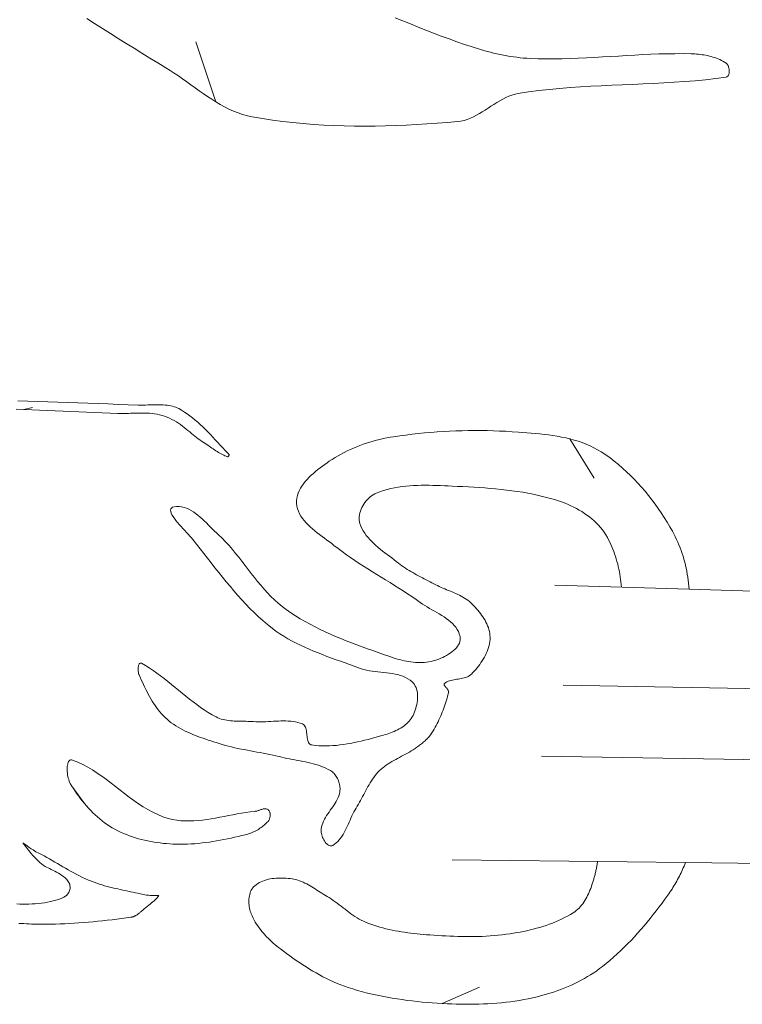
# Model space of a CAD drawing. Header units: inches. Extents: x -12 to 23, y -13.2 to 21.7.
# Tile 12 of 75: x -5.9 to -3.3, y 2.7 to 6.3. Entities that reach past the tile are written whole.
import ezdxf

# ---------------------------------------------------------------- set-up
doc = ezdxf.new("R2010")
doc.units = ezdxf.units.IN
doc.header["$MEASUREMENT"] = 0
doc.layers.get('0').update_dxf_attribs({"lineweight": 0})

msp = doc.modelspace()

# ---------------------------------------------------------------- linework, layer by layer
at = {"color": 30, "linetype": 'Continuous', "lineweight": 0, "true_color": 0xff7e00}
for p, q in [((-5.1759, 5.9958), (-5.2488, 6.2131)), ((-5.8715, 4.8816), (-5.8401, 4.8888)), ((-3.894, 4.7757), (-3.8059, 4.6341)), ((-5.6978, 3.5191), (-5.6521, 3.4554)), ((-4.3564, 2.7317), (-4.2209, 2.7912))]:
    msp.add_line(p, q, dxfattribs=at)
at = {"color": 7, "linetype": 'Continuous', "lineweight": 0}
for p, q in [((-3.9485, 4.2462), (-3.4624, 4.2313)), ((-3.4624, 4.2313), (-1.2449, 4.1633)), ((-3.9179, 3.8838), (1.9308, 3.7761)), ((-3.9969, 3.6272), (1.3112, 3.5359)), ((-3.4757, 3.2417), (-4.3199, 3.252)), ((-1.2959, 3.2152), (-3.4757, 3.2417))]:
    msp.add_line(p, q, dxfattribs=at)
at = {"color": 7, "linetype": 'Continuous', "lineweight": 0, "flags": 128}
for points in [[(-4.527, 6.3005), (-4.4993, 6.2891), (-4.4715, 6.2778), (-4.4437, 6.2666), (-4.4158, 6.2556), (-4.3879, 6.2447), (-4.3599, 6.2341), (-4.3317, 6.2237), (-4.3035, 6.2135), (-4.2752, 6.2037), (-4.2637, 6.1999), (-4.2522, 6.1961), (-4.2406, 6.1924), (-4.229, 6.1888), (-4.2173, 6.1853), (-4.2056, 6.1819), (-4.1939, 6.1787), (-4.1821, 6.1756), (-4.1703, 6.1726), (-4.1585, 6.1699), (-4.1466, 6.1672), (-4.1347, 6.1648), (-4.1227, 6.1626), (-4.1108, 6.1605), (-4.0988, 6.1587), (-4.0868, 6.1571), (-4.0747, 6.1557), (-4.0627, 6.1545), (-4.0506, 6.1536), (-4.0385, 6.153), (-4.0094, 6.1521), (-3.9802, 6.1516), (-3.9511, 6.1517), (-3.9219, 6.1521), (-3.8928, 6.1529), (-3.8636, 6.154), (-3.8344, 6.1553), (-3.8053, 6.1568), (-3.7761, 6.1585), (-3.7469, 6.1602), (-3.7178, 6.1619), (-3.6886, 6.1636), (-3.6594, 6.1653), (-3.6303, 6.1668), (-3.6011, 6.1681), (-3.5719, 6.1692), (-3.5428, 6.1699), (-3.5136, 6.1703), (-3.4844, 6.1704), (-3.4553, 6.1699), (-3.4487, 6.1697), (-3.4421, 6.1694), (-3.4354, 6.1689), (-3.4288, 6.1683), (-3.4221, 6.1676), (-3.4155, 6.1667), (-3.4088, 6.1657), (-3.4022, 6.1645), (-3.3957, 6.1632), (-3.3891, 6.1617), (-3.3826, 6.16), (-3.3762, 6.1582), (-3.3699, 6.1561), (-3.3636, 6.1539), (-3.3575, 6.1515), (-3.3514, 6.1488), (-3.3455, 6.146), (-3.3397, 6.1429), (-3.334, 6.1396), (-3.3285, 6.1361), (-3.3264, 6.1345), (-3.3246, 6.1325), (-3.3229, 6.1301), (-3.3215, 6.1275), (-3.3202, 6.1246), (-3.3191, 6.1215), (-3.3182, 6.1182), (-3.3176, 6.1149), (-3.3171, 6.1115), (-3.3169, 6.1081), (-3.3169, 6.1048), (-3.3172, 6.1016), (-3.3177, 6.0985), (-3.3184, 6.0956), (-3.3194, 6.093), (-3.3207, 6.0907), (-3.3222, 6.0887), (-3.324, 6.0871), (-3.3261, 6.086), (-3.3285, 6.0854), (-3.3285, 6.0854), (-3.3285, 6.0854), (-3.3285, 6.0854), (-3.3285, 6.0854), (-3.3659, 6.0803), (-3.4033, 6.076), (-3.4409, 6.0723), (-3.4785, 6.0692), (-3.5161, 6.0666), (-3.5538, 6.0643), (-3.5916, 6.0624), (-3.6293, 6.0606), (-3.6671, 6.0591), (-3.7049, 6.0575), (-3.7427, 6.056), (-3.7804, 6.0543), (-3.8182, 6.0524), (-3.8559, 6.0502), (-3.8935, 6.0476), (-3.9311, 6.0446), (-3.9687, 6.041), (-4.0061, 6.0368), (-4.0435, 6.0319), (-4.0808, 6.0262), (-4.0926, 6.0237), (-4.1041, 6.0204), (-4.1154, 6.0162), (-4.1265, 6.0113), (-4.1374, 6.0058), (-4.1482, 5.9998), (-4.1588, 5.9935), (-4.1694, 5.9868), (-4.1799, 5.9801), (-4.1904, 5.9732), (-4.2009, 5.9664), (-4.2114, 5.9597), (-4.222, 5.9533), (-4.2327, 5.9473), (-4.2435, 5.9417), (-4.2545, 5.9368), (-4.2657, 5.9325), (-4.277, 5.929), (-4.2887, 5.9264), (-4.3006, 5.9248), (-4.3377, 5.9216), (-4.3749, 5.9188), (-4.4121, 5.9162), (-4.4494, 5.9139), (-4.4867, 5.912), (-4.5241, 5.9104), (-4.5615, 5.9092), (-4.5989, 5.9084), (-4.6363, 5.9081), (-4.6737, 5.9083), (-4.711, 5.9089), (-4.7484, 5.9101), (-4.7857, 5.9118), (-4.8229, 5.9141), (-4.86, 5.917), (-4.8971, 5.9206), (-4.9341, 5.9248), (-4.971, 5.9297), (-5.0078, 5.9353), (-5.0444, 5.9417), (-5.0619, 5.9455), (-5.0791, 5.9502), (-5.0959, 5.956), (-5.1124, 5.9625), (-5.1286, 5.9699), (-5.1446, 5.9779), (-5.1603, 5.9866), (-5.1759, 5.9958), (-5.1912, 6.0054), (-5.2065, 6.0154), (-5.2216, 6.0258), (-5.2367, 6.0363), (-5.2516, 6.047), (-5.2666, 6.0577), (-5.2815, 6.0685), (-5.2965, 6.0791), (-5.3115, 6.0896), (-5.3266, 6.0998), (-5.3419, 6.1097), (-5.3572, 6.1192), (-5.3861, 6.1366), (-5.415, 6.1542), (-5.4437, 6.172), (-5.4724, 6.1898), (-5.501, 6.2077), (-5.5296, 6.2257), (-5.5582, 6.2438), (-5.5868, 6.2618), (-5.6153, 6.2799), (-5.6438, 6.298)], [(-3.4624, 4.2313), (-3.4632, 4.2423), (-3.4642, 4.2533), (-3.4655, 4.2642), (-3.467, 4.2752), (-3.4688, 4.2861), (-3.4708, 4.297), (-3.473, 4.3078), (-3.4755, 4.3186), (-3.4782, 4.3294), (-3.4811, 4.34), (-3.4843, 4.3506), (-3.4877, 4.3611), (-3.4913, 4.3715), (-3.4951, 4.3818), (-3.4992, 4.392), (-3.5035, 4.4021), (-3.508, 4.4121), (-3.5127, 4.4219), (-3.5176, 4.4316), (-3.5228, 4.4411), (-3.5323, 4.4579), (-3.5422, 4.4746), (-3.5525, 4.4912), (-3.5632, 4.5075), (-3.5742, 4.5237), (-3.5856, 4.5396), (-3.5973, 4.5554), (-3.6093, 4.5708), (-3.6218, 4.586), (-3.6345, 4.6009), (-3.6476, 4.6154), (-3.6611, 4.6297), (-3.6749, 4.6435), (-3.689, 4.657), (-3.7034, 4.67), (-3.7182, 4.6827), (-3.7333, 4.6949), (-3.7488, 4.7066), (-3.7645, 4.7178), (-3.7806, 4.7285), (-3.7937, 4.7365), (-3.8072, 4.7439), (-3.821, 4.7506), (-3.8351, 4.7567), (-3.8495, 4.7622), (-3.8641, 4.7672), (-3.879, 4.7717), (-3.894, 4.7757), (-3.9092, 4.7793), (-3.9246, 4.7825), (-3.9401, 4.7854), (-3.9556, 4.7879), (-3.9713, 4.7901), (-3.9869, 4.7921), (-4.0027, 4.7938), (-4.0184, 4.7954), (-4.034, 4.7968), (-4.0497, 4.7981), (-4.0652, 4.7992), (-4.0807, 4.8004), (-4.1032, 4.8019), (-4.1259, 4.8032), (-4.1485, 4.8042), (-4.1712, 4.805), (-4.1938, 4.8056), (-4.2165, 4.8059), (-4.2392, 4.806), (-4.2619, 4.8058), (-4.2846, 4.8054), (-4.3073, 4.8047), (-4.33, 4.8037), (-4.3526, 4.8025), (-4.3753, 4.8011), (-4.3979, 4.7993), (-4.4205, 4.7974), (-4.4431, 4.7951), (-4.4656, 4.7926), (-4.4881, 4.7898), (-4.5105, 4.7868), (-4.5329, 4.7835), (-4.5452, 4.7815), (-4.5575, 4.7792), (-4.5697, 4.7767), (-4.582, 4.7739), (-4.5942, 4.7709), (-4.6063, 4.7676), (-4.6184, 4.7641), (-4.6304, 4.7603), (-4.6424, 4.7563), (-4.6542, 4.752), (-4.666, 4.7474), (-4.6776, 4.7426), (-4.6891, 4.7375), (-4.7005, 4.7322), (-4.7117, 4.7266), (-4.7228, 4.7208), (-4.7337, 4.7146), (-4.7444, 4.7083), (-4.755, 4.7016), (-4.7654, 4.6947), (-4.7734, 4.6891), (-4.7816, 4.6833), (-4.79, 4.6773), (-4.7983, 4.6711), (-4.8067, 4.6646), (-4.8149, 4.6579), (-4.823, 4.651), (-4.8309, 4.6439), (-4.8385, 4.6366), (-4.8457, 4.6291), (-4.8525, 4.6213), (-4.8588, 4.6134), (-4.8646, 4.6052), (-4.8697, 4.5968), (-4.8742, 4.5883), (-4.8778, 4.5795), (-4.8807, 4.5706), (-4.8827, 4.5614), (-4.8837, 4.5521), (-4.8837, 4.5426), (-4.8826, 4.5326), (-4.8804, 4.523), (-4.8773, 4.5137), (-4.8733, 4.5048), (-4.8684, 4.4962), (-4.8628, 4.4878), (-4.8566, 4.4798), (-4.8497, 4.472), (-4.8423, 4.4644), (-4.8345, 4.457), (-4.8263, 4.4498), (-4.8178, 4.4428), (-4.8091, 4.4359), (-4.8003, 4.4292), (-4.7914, 4.4226), (-4.7825, 4.416), (-4.7737, 4.4096), (-4.765, 4.4032), (-4.7566, 4.3968), (-4.7485, 4.3904), (-4.7337, 4.3788), (-4.7187, 4.3676), (-4.7036, 4.3566), (-4.6882, 4.3459), (-4.6727, 4.3353), (-4.657, 4.325), (-4.6413, 4.3148), (-4.6254, 4.3048), (-4.6095, 4.2949), (-4.5935, 4.285), (-4.5775, 4.2751), (-4.5615, 4.2653), (-4.5455, 4.2554), (-4.5295, 4.2455), (-4.5136, 4.2356), (-4.4978, 4.2254), (-4.482, 4.2152), (-4.4664, 4.2048), (-4.451, 4.1942), (-4.4357, 4.1833), (-4.4278, 4.1779), (-4.4196, 4.1726), (-4.4111, 4.1674), (-4.4024, 4.1623), (-4.3936, 4.1573), (-4.3847, 4.1522), (-4.3758, 4.1471), (-4.367, 4.1419), (-4.3583, 4.1367), (-4.3498, 4.1313), (-4.3416, 4.1257), (-4.3337, 4.1198), (-4.3263, 4.1137), (-4.3193, 4.1074), (-4.313, 4.1006), (-4.3072, 4.0936), (-4.3022, 4.0861), (-4.2979, 4.0781), (-4.2945, 4.0697), (-4.292, 4.0607), (-4.2911, 4.0544), (-4.2913, 4.0482), (-4.2924, 4.0421), (-4.2944, 4.0362), (-4.2973, 4.0304), (-4.3008, 4.0249), (-4.3051, 4.0195), (-4.31, 4.0144), (-4.3154, 4.0094), (-4.3212, 4.0047), (-4.3274, 4.0002), (-4.334, 3.996), (-4.3408, 3.992), (-4.3478, 3.9882), (-4.3548, 3.9848), (-4.362, 3.9816), (-4.369, 3.9787), (-4.3759, 3.9762), (-4.3827, 3.9739), (-4.3892, 3.972), (-4.397, 3.97), (-4.4049, 3.9685), (-4.4129, 3.9673), (-4.4209, 3.9665), (-4.429, 3.966), (-4.4372, 3.9659), (-4.4453, 3.9661), (-4.4535, 3.9666), (-4.4617, 3.9673), (-4.4699, 3.9684), (-4.4781, 3.9696), (-4.4862, 3.9711), (-4.4944, 3.9728), (-4.5025, 3.9747), (-4.5106, 3.9767), (-4.5186, 3.9789), (-4.5265, 3.9813), (-4.5344, 3.9837), (-4.5421, 3.9863), (-4.5498, 3.9889), (-4.5691, 3.9956), (-4.5885, 4.0024), (-4.6078, 4.0092), (-4.6272, 4.0161), (-4.6466, 4.0231), (-4.6659, 4.0303), (-4.6851, 4.0376), (-4.7043, 4.045), (-4.7234, 4.0527), (-4.7424, 4.0606), (-4.7612, 4.0688), (-4.7799, 4.0772), (-4.7985, 4.086), (-4.8168, 4.0951), (-4.8349, 4.1045), (-4.8528, 4.1143), (-4.8705, 4.1246), (-4.8878, 4.1352), (-4.9049, 4.1463), (-4.9217, 4.1579), (-4.9363, 4.1689), (-4.9503, 4.1805), (-4.9637, 4.1926), (-4.9767, 4.2053), (-4.9892, 4.2184), (-5.0014, 4.232), (-5.0133, 4.2458), (-5.025, 4.26), (-5.0365, 4.2743), (-5.0478, 4.2888), (-5.0591, 4.3034), (-5.0704, 4.318), (-5.0817, 4.3326), (-5.0931, 4.3471), (-5.1047, 4.3614), (-5.1165, 4.3755), (-5.1285, 4.3893), (-5.1409, 4.4028), (-5.1537, 4.4159), (-5.1669, 4.4284), (-5.1739, 4.4351), (-5.181, 4.442), (-5.1882, 4.4492), (-5.1955, 4.4565), (-5.2029, 4.4639), (-5.2104, 4.4714), (-5.218, 4.4787), (-5.2256, 4.4859), (-5.2334, 4.4928), (-5.2413, 4.4995), (-5.2493, 4.5057), (-5.2575, 4.5114), (-5.2657, 4.5165), (-5.2741, 4.5211), (-5.2827, 4.5248), (-5.2913, 4.5278), (-5.3001, 4.5299), (-5.3091, 4.5309), (-5.3182, 4.531), (-5.3275, 4.5299), (-5.3332, 4.5282), (-5.3372, 4.5255), (-5.3395, 4.5221), (-5.3404, 4.5178), (-5.3398, 4.5129), (-5.338, 4.5074), (-5.3351, 4.5014), (-5.3312, 4.4949), (-5.3265, 4.488), (-5.3211, 4.4809), (-5.3152, 4.4736), (-5.3089, 4.4661), (-5.3023, 4.4586), (-5.2955, 4.4512), (-5.2888, 4.4438), (-5.2821, 4.4366), (-5.2758, 4.4298), (-5.2699, 4.4232), (-5.2645, 4.4171), (-5.2599, 4.4115), (-5.2464, 4.3947), (-5.2329, 4.3778), (-5.2196, 4.3607), (-5.2062, 4.3437), (-5.1928, 4.3266), (-5.1794, 4.3095), (-5.166, 4.2925), (-5.1524, 4.2755), (-5.1387, 4.2587), (-5.1249, 4.242), (-5.1109, 4.2255), (-5.0967, 4.2092), (-5.0823, 4.1932), (-5.0676, 4.1774), (-5.0526, 4.1619), (-5.0373, 4.1468), (-5.0217, 4.132), (-5.0057, 4.1177), (-4.9893, 4.1038), (-4.9725, 4.0903), (-4.9587, 4.0801), (-4.9446, 4.0703), (-4.9301, 4.0611), (-4.9154, 4.0523), (-4.9004, 4.044), (-4.8851, 4.0361), (-4.8697, 4.0285), (-4.854, 4.0212), (-4.8382, 4.0142), (-4.8222, 4.0075), (-4.8061, 4.001), (-4.7899, 3.9947), (-4.7737, 3.9885), (-4.7574, 3.9825), (-4.741, 3.9765), (-4.7247, 3.9706), (-4.7083, 3.9647), (-4.692, 3.9587), (-4.6758, 3.9527), (-4.6597, 3.9466), (-4.6502, 3.9433), (-4.6404, 3.9406), (-4.6304, 3.9383), (-4.6202, 3.9365), (-4.6099, 3.9349), (-4.5995, 3.9336), (-4.589, 3.9325), (-4.5785, 3.9314), (-4.568, 3.9304), (-4.5576, 3.9292), (-4.5473, 3.9279), (-4.5371, 3.9264), (-4.5271, 3.9245), (-4.5173, 3.9222), (-4.5077, 3.9195), (-4.4985, 3.9162), (-4.4896, 3.9123), (-4.481, 3.9077), (-4.4729, 3.9022), (-4.4653, 3.8959), (-4.4609, 3.8914), (-4.4571, 3.8864), (-4.4539, 3.881), (-4.4513, 3.8753), (-4.4492, 3.8692), (-4.4476, 3.8629), (-4.4465, 3.8563), (-4.4458, 3.8496), (-4.4456, 3.8426), (-4.4458, 3.8356), (-4.4464, 3.8285), (-4.4473, 3.8214), (-4.4486, 3.8143), (-4.4502, 3.8073), (-4.4521, 3.8004), (-4.4543, 3.7937), (-4.4567, 3.7871), (-4.4594, 3.7808), (-4.4622, 3.7748), (-4.4653, 3.7691), (-4.4686, 3.7636), (-4.4724, 3.7584), (-4.4765, 3.7535), (-4.4809, 3.7488), (-4.4855, 3.7444), (-4.4905, 3.7402), (-4.4957, 3.7362), (-4.5012, 3.7325), (-4.5068, 3.7289), (-4.5126, 3.7256), (-4.5186, 3.7225), (-4.5247, 3.7195), (-4.5309, 3.7167), (-4.5372, 3.7141), (-4.5435, 3.7117), (-4.5499, 3.7094), (-4.5562, 3.7072), (-4.5626, 3.7052), (-4.5689, 3.7033), (-4.5752, 3.7015), (-4.5875, 3.698), (-4.5999, 3.6946), (-4.6124, 3.6913), (-4.625, 3.688), (-4.6376, 3.6848), (-4.6502, 3.6817), (-4.6629, 3.6788), (-4.6756, 3.6761), (-4.6884, 3.6736), (-4.7011, 3.6713), (-4.7139, 3.6693), (-4.7267, 3.6676), (-4.7395, 3.6662), (-4.7523, 3.6652), (-4.7651, 3.6645), (-4.7779, 3.6642), (-4.7906, 3.6644), (-4.8034, 3.665), (-4.8161, 3.6661), (-4.8288, 3.6677), (-4.8325, 3.6687), (-4.8357, 3.6705), (-4.8383, 3.673), (-4.8403, 3.6761), (-4.842, 3.6798), (-4.8433, 3.6839), (-4.8443, 3.6884), (-4.8451, 3.6932), (-4.8457, 3.6982), (-4.8463, 3.7034), (-4.8468, 3.7085), (-4.8474, 3.7137), (-4.8482, 3.7187), (-4.8491, 3.7235), (-4.8503, 3.7281), (-4.8518, 3.7323), (-4.8537, 3.736), (-4.8561, 3.7392), (-4.859, 3.7418), (-4.8626, 3.7437), (-4.8709, 3.7468), (-4.8793, 3.7492), (-4.8878, 3.7511), (-4.8965, 3.7526), (-4.9052, 3.7537), (-4.914, 3.7544), (-4.9229, 3.7547), (-4.9318, 3.7549), (-4.9408, 3.7547), (-4.9498, 3.7544), (-4.9589, 3.754), (-4.9679, 3.7535), (-4.977, 3.753), (-4.9861, 3.7524), (-4.9952, 3.752), (-5.0042, 3.7516), (-5.0133, 3.7514), (-5.0222, 3.7514), (-5.0312, 3.7516), (-5.0401, 3.7522), (-5.0469, 3.7527), (-5.0538, 3.753), (-5.0607, 3.7532), (-5.0677, 3.7534), (-5.0747, 3.7534), (-5.0816, 3.7535), (-5.0887, 3.7536), (-5.0956, 3.7537), (-5.1026, 3.7539), (-5.1096, 3.7542), (-5.1165, 3.7546), (-5.1234, 3.7551), (-5.1302, 3.7559), (-5.1369, 3.7569), (-5.1436, 3.7581), (-5.1501, 3.7596), (-5.1566, 3.7615), (-5.163, 3.7636), (-5.1692, 3.7662), (-5.1753, 3.7691), (-5.1899, 3.7771), (-5.2042, 3.7856), (-5.2182, 3.7945), (-5.2319, 3.8039), (-5.2454, 3.8136), (-5.2588, 3.8237), (-5.2719, 3.8339), (-5.285, 3.8444), (-5.298, 3.855), (-5.311, 3.8656), (-5.3239, 3.8763), (-5.3369, 3.8869), (-5.3499, 3.8974), (-5.363, 3.9078), (-5.3763, 3.9179), (-5.3897, 3.9278), (-5.4034, 3.9374), (-5.4172, 3.9465), (-5.4314, 3.9553), (-5.4458, 3.9635), (-5.4476, 3.9642), (-5.4493, 3.9644), (-5.4508, 3.9639), (-5.4521, 3.963), (-5.4533, 3.9617), (-5.4543, 3.9599), (-5.4552, 3.9578), (-5.456, 3.9554), (-5.4566, 3.9527), (-5.457, 3.9499), (-5.4573, 3.9469), (-5.4575, 3.9438), (-5.4576, 3.9406), (-5.4575, 3.9375), (-5.4573, 3.9343), (-5.4569, 3.9313), (-5.4564, 3.9285), (-5.4558, 3.9258), (-5.4551, 3.9234), (-5.4543, 3.9213), (-5.4503, 3.9126), (-5.4463, 3.9039), (-5.4423, 3.8952), (-5.4382, 3.8865), (-5.434, 3.8778), (-5.4297, 3.8691), (-5.4254, 3.8605), (-5.4209, 3.8519), (-5.4163, 3.8434), (-5.4115, 3.835), (-5.4066, 3.8268), (-5.4015, 3.8187), (-5.3962, 3.8107), (-5.3907, 3.8029), (-5.385, 3.7953), (-5.3791, 3.7879), (-5.373, 3.7807), (-5.3665, 3.7738), (-5.3598, 3.7671), (-5.3528, 3.7607), (-5.3453, 3.7543), (-5.3376, 3.7483), (-5.3296, 3.7426), (-5.3214, 3.7372), (-5.3131, 3.7321), (-5.3045, 3.7272), (-5.2958, 3.7226), (-5.287, 3.7182), (-5.278, 3.714), (-5.2689, 3.7099), (-5.2598, 3.7061), (-5.2505, 3.7024), (-5.2412, 3.6988), (-5.2318, 3.6953), (-5.2224, 3.692), (-5.2129, 3.6887), (-5.2035, 3.6855), (-5.1941, 3.6824), (-5.1847, 3.6792), (-5.1753, 3.6761), (-5.1642, 3.6726), (-5.153, 3.6692), (-5.1418, 3.6661), (-5.1305, 3.6632), (-5.1191, 3.6604), (-5.1077, 3.6578), (-5.0963, 3.6553), (-5.0849, 3.653), (-5.0734, 3.6507), (-5.0619, 3.6485), (-5.0504, 3.6463), (-5.0388, 3.6442), (-5.0273, 3.642), (-5.0158, 3.6399), (-5.0043, 3.6377), (-4.9928, 3.6354), (-4.9813, 3.6331), (-4.9699, 3.6307), (-4.9585, 3.6281), (-4.9471, 3.6254), (-4.9377, 3.6232), (-4.9282, 3.6211), (-4.9187, 3.6192), (-4.9091, 3.6173), (-4.8995, 3.6155), (-4.8899, 3.6138), (-4.8803, 3.612), (-4.8707, 3.6102), (-4.8611, 3.6083), (-4.8516, 3.6064), (-4.8421, 3.6043), (-4.8327, 3.602), (-4.8233, 3.5996), (-4.814, 3.5969), (-4.8049, 3.594), (-4.7959, 3.5908), (-4.7869, 3.5873), (-4.7782, 3.5835), (-4.7696, 3.5793), (-4.7611, 3.5747), (-4.7576, 3.5725), (-4.7542, 3.5699), (-4.751, 3.5671), (-4.748, 3.5641), (-4.7451, 3.5608), (-4.7424, 3.5573), (-4.7399, 3.5536), (-4.7376, 3.5498), (-4.7355, 3.5458), (-4.7336, 3.5417), (-4.7319, 3.5375), (-4.7304, 3.5332), (-4.7292, 3.5289), (-4.7281, 3.5245), (-4.7274, 3.5201), (-4.7268, 3.5157), (-4.7266, 3.5113), (-4.7265, 3.507), (-4.7268, 3.5028), (-4.7273, 3.4986), (-4.7288, 3.4912), (-4.731, 3.4841), (-4.7336, 3.4771), (-4.7368, 3.4702), (-4.7403, 3.4635), (-4.7442, 3.4569), (-4.7483, 3.4504), (-4.7527, 3.4439), (-4.7571, 3.4375), (-4.7617, 3.4311), (-4.7662, 3.4247), (-4.7706, 3.4182), (-4.7749, 3.4118), (-4.779, 3.4052), (-4.7827, 3.3986), (-4.7862, 3.3918), (-4.7892, 3.385), (-4.7917, 3.378), (-4.7936, 3.3708), (-4.7949, 3.3634), (-4.7952, 3.3596), (-4.7951, 3.3555), (-4.7946, 3.3512), (-4.7937, 3.3468), (-4.7926, 3.3422), (-4.7911, 3.3376), (-4.7894, 3.333), (-4.7874, 3.3286), (-4.7852, 3.3242), (-4.7828, 3.3201), (-4.7802, 3.3162), (-4.7774, 3.3127), (-4.7746, 3.3096), (-4.7716, 3.3069), (-4.7685, 3.3048), (-4.7654, 3.3032), (-4.7622, 3.3024), (-4.759, 3.3022), (-4.7558, 3.3028), (-4.7527, 3.3042), (-4.7461, 3.3086), (-4.74, 3.3134), (-4.7343, 3.3187), (-4.7291, 3.3244), (-4.7242, 3.3305), (-4.7196, 3.3369), (-4.7154, 3.3437), (-4.7113, 3.3506), (-4.7075, 3.3578), (-4.7039, 3.3652), (-4.7004, 3.3727), (-4.6969, 3.3802), (-4.6936, 3.3879), (-4.6902, 3.3955), (-4.6868, 3.4031), (-4.6834, 3.4107), (-4.6798, 3.4181), (-4.6761, 3.4254), (-4.6722, 3.4326), (-4.6681, 3.4394), (-4.664, 3.4463), (-4.6599, 3.4532), (-4.656, 3.4602), (-4.6521, 3.4672), (-4.6483, 3.4743), (-4.6446, 3.4814), (-4.6408, 3.4886), (-4.637, 3.4957), (-4.6333, 3.5028), (-4.6294, 3.5099), (-4.6255, 3.5169), (-4.6215, 3.5238), (-4.6174, 3.5307), (-4.6131, 3.5374), (-4.6087, 3.544), (-4.6041, 3.5505), (-4.5994, 3.5568), (-4.5944, 3.563), (-4.5891, 3.5689), (-4.5836, 3.5747), (-4.5779, 3.5802), (-4.5718, 3.5853), (-4.5656, 3.5902), (-4.5592, 3.5949), (-4.5526, 3.5993), (-4.5459, 3.6036), (-4.539, 3.6076), (-4.5321, 3.6116), (-4.525, 3.6154), (-4.5179, 3.6192), (-4.5108, 3.6229), (-4.5036, 3.6266), (-4.4965, 3.6304), (-4.4893, 3.6341), (-4.4822, 3.638), (-4.4752, 3.6419), (-4.4683, 3.646), (-4.4615, 3.6502), (-4.4549, 3.6546), (-4.4484, 3.6592), (-4.445, 3.6617), (-4.4416, 3.6643), (-4.4383, 3.6668), (-4.4349, 3.6694), (-4.4316, 3.6721), (-4.4283, 3.6747), (-4.4251, 3.6775), (-4.4219, 3.6803), (-4.4187, 3.6831), (-4.4156, 3.686), (-4.4126, 3.6889), (-4.4096, 3.6919), (-4.4067, 3.695), (-4.4039, 3.6981), (-4.4012, 3.7013), (-4.3985, 3.7045), (-4.396, 3.7079), (-4.3936, 3.7113), (-4.3914, 3.7148), (-4.3892, 3.7184), (-4.3855, 3.725), (-4.3818, 3.7316), (-4.3783, 3.7383), (-4.3748, 3.7451), (-4.3715, 3.7519), (-4.3682, 3.7587), (-4.365, 3.7656), (-4.362, 3.7726), (-4.359, 3.7796), (-4.3561, 3.7866), (-4.3534, 3.7937), (-4.3507, 3.8008), (-4.3482, 3.808), (-4.3457, 3.8152), (-4.3434, 3.8224), (-4.3411, 3.8297), (-4.339, 3.8369), (-4.3369, 3.8442), (-4.335, 3.8516), (-4.3332, 3.8589), (-4.333, 3.8606), (-4.3332, 3.8624), (-4.3337, 3.8641), (-4.3346, 3.8659), (-4.3356, 3.8676), (-4.3369, 3.8694), (-4.3383, 3.8712), (-4.3399, 3.8729), (-4.3414, 3.8746), (-4.343, 3.8763), (-4.3445, 3.878), (-4.3459, 3.8796), (-4.3472, 3.8812), (-4.3483, 3.8827), (-4.3491, 3.8842), (-4.3497, 3.8856), (-4.3499, 3.887), (-4.3497, 3.8883), (-4.3491, 3.8895), (-4.348, 3.8906), (-4.3438, 3.8936), (-4.3394, 3.8961), (-4.3347, 3.8982), (-4.3299, 3.9), (-4.3249, 3.9015), (-4.3197, 3.9027), (-4.3144, 3.9038), (-4.3091, 3.9047), (-4.3037, 3.9056), (-4.2984, 3.9064), (-4.293, 3.9072), (-4.2877, 3.9081), (-4.2824, 3.9092), (-4.2773, 3.9104), (-4.2724, 3.9119), (-4.2676, 3.9136), (-4.263, 3.9157), (-4.2586, 3.9181), (-4.2546, 3.921), (-4.2508, 3.9244), (-4.2456, 3.9298), (-4.2404, 3.9354), (-4.2353, 3.9412), (-4.2303, 3.9471), (-4.2254, 3.9532), (-4.2207, 3.9594), (-4.2161, 3.9658), (-4.2117, 3.9723), (-4.2076, 3.9789), (-4.2037, 3.9856), (-4.2001, 3.9925), (-4.1967, 3.9994), (-4.1937, 4.0064), (-4.191, 4.0136), (-4.1886, 4.0207), (-4.1867, 4.028), (-4.1851, 4.0353), (-4.184, 4.0427), (-4.1833, 4.0501), (-4.1832, 4.0576), (-4.1835, 4.0647), (-4.1843, 4.0717), (-4.1856, 4.0787), (-4.1873, 4.0856), (-4.1894, 4.0925), (-4.1919, 4.0992), (-4.1948, 4.1059), (-4.198, 4.1125), (-4.2015, 4.119), (-4.2053, 4.1253), (-4.2094, 4.1316), (-4.2137, 4.1378), (-4.2182, 4.1438), (-4.2228, 4.1497), (-4.2276, 4.1555), (-4.2325, 4.1611), (-4.2376, 4.1666), (-4.2426, 4.172), (-4.2478, 4.1772), (-4.2529, 4.1823), (-4.2581, 4.187), (-4.2636, 4.1915), (-4.2693, 4.1957), (-4.2752, 4.1996), (-4.2813, 4.2032), (-4.2875, 4.2067), (-4.2938, 4.2099), (-4.3003, 4.213), (-4.3068, 4.216), (-4.3135, 4.2188), (-4.3202, 4.2216), (-4.3269, 4.2243), (-4.3336, 4.2271), (-4.3404, 4.2298), (-4.3471, 4.2325), (-4.3538, 4.2353), (-4.3604, 4.2382), (-4.3669, 4.2413), (-4.3734, 4.2444), (-4.3797, 4.2478), (-4.3866, 4.2515), (-4.3935, 4.2552), (-4.4004, 4.2588), (-4.4074, 4.2624), (-4.4144, 4.2659), (-4.4214, 4.2695), (-4.4284, 4.2731), (-4.4354, 4.2767), (-4.4423, 4.2803), (-4.4492, 4.284), (-4.4561, 4.2877), (-4.463, 4.2915), (-4.4698, 4.2954), (-4.4765, 4.2994), (-4.4831, 4.3035), (-4.4897, 4.3077), (-4.4962, 4.312), (-4.5025, 4.3165), (-4.5088, 4.3211), (-4.5149, 4.326), (-4.5228, 4.3322), (-4.5309, 4.3385), (-4.5391, 4.3447), (-4.5474, 4.3509), (-4.5558, 4.3572), (-4.5642, 4.3635), (-4.5725, 4.3698), (-4.5807, 4.3763), (-4.5887, 4.3829), (-4.5966, 4.3897), (-4.6042, 4.3966), (-4.6116, 4.4037), (-4.6186, 4.411), (-4.6252, 4.4185), (-4.6314, 4.4263), (-4.6372, 4.4343), (-4.6424, 4.4426), (-4.647, 4.4513), (-4.651, 4.4603), (-4.6544, 4.4697), (-4.656, 4.4757), (-4.6568, 4.4819), (-4.6571, 4.4883), (-4.6568, 4.4948), (-4.6559, 4.5014), (-4.6545, 4.5079), (-4.6525, 4.5145), (-4.6501, 4.521), (-4.6473, 4.5274), (-4.644, 4.5336), (-4.6403, 4.5397), (-4.6363, 4.5455), (-4.632, 4.5511), (-4.6274, 4.5564), (-4.6225, 4.5614), (-4.6174, 4.5659), (-4.6121, 4.5701), (-4.6066, 4.5737), (-4.601, 4.5769), (-4.5952, 4.5795), (-4.5824, 4.5844), (-4.5693, 4.5888), (-4.5561, 4.5925), (-4.5428, 4.5958), (-4.5293, 4.5986), (-4.5157, 4.601), (-4.502, 4.603), (-4.4882, 4.6046), (-4.4743, 4.6058), (-4.4604, 4.6067), (-4.4464, 4.6073), (-4.4324, 4.6077), (-4.4183, 4.6078), (-4.4043, 4.6078), (-4.3902, 4.6075), (-4.3762, 4.6072), (-4.3622, 4.6067), (-4.3482, 4.6061), (-4.3343, 4.6055), (-4.3205, 4.6049), (-4.3009, 4.604), (-4.2812, 4.6031), (-4.2615, 4.602), (-4.2418, 4.6009), (-4.2221, 4.5996), (-4.2023, 4.5982), (-4.1826, 4.5967), (-4.1629, 4.5949), (-4.1433, 4.5929), (-4.1237, 4.5907), (-4.1041, 4.5882), (-4.0846, 4.5854), (-4.0651, 4.5823), (-4.0458, 4.5789), (-4.0265, 4.5751), (-4.0073, 4.5709), (-3.9882, 4.5663), (-3.9692, 4.5613), (-3.9504, 4.5559), (-3.9317, 4.55), (-3.9214, 4.5464), (-3.911, 4.5425), (-3.9008, 4.5383), (-3.8906, 4.5337), (-3.8804, 4.5288), (-3.8704, 4.5237), (-3.8606, 4.5182), (-3.8509, 4.5124), (-3.8414, 4.5062), (-3.8322, 4.4998), (-3.8232, 4.4931), (-3.8145, 4.486), (-3.8061, 4.4787), (-3.798, 4.471), (-3.7903, 4.4631), (-3.7831, 4.4548), (-3.7762, 4.4463), (-3.7698, 4.4375), (-3.7638, 4.4283), (-3.7584, 4.4189), (-3.7541, 4.4107), (-3.7499, 4.4024), (-3.746, 4.394), (-3.7422, 4.3854), (-3.7386, 4.3768), (-3.7352, 4.368), (-3.732, 4.3592), (-3.729, 4.3503), (-3.7261, 4.3413), (-3.7235, 4.3322), (-3.721, 4.323), (-3.7187, 4.3138), (-3.7166, 4.3046), (-3.7148, 4.2953), (-3.7131, 4.2859), (-3.7116, 4.2765), (-3.7103, 4.2671), (-3.7092, 4.2577), (-3.7083, 4.2483), (-3.7075, 4.2388)], [(-3.4757, 3.2417), (-3.4782, 3.2354), (-3.4807, 3.2292), (-3.4833, 3.223), (-3.486, 3.2168), (-3.4888, 3.2107), (-3.4916, 3.2046), (-3.4945, 3.1985), (-3.4976, 3.1925), (-3.5006, 3.1865), (-3.5038, 3.1805), (-3.507, 3.1746), (-3.5103, 3.1688), (-3.5137, 3.163), (-3.5172, 3.1572), (-3.5207, 3.1515), (-3.5243, 3.1459), (-3.528, 3.1402), (-3.5317, 3.1347), (-3.5355, 3.1292), (-3.5394, 3.1238), (-3.5497, 3.1096), (-3.5602, 3.0955), (-3.5707, 3.0815), (-3.5814, 3.0675), (-3.5923, 3.0537), (-3.6033, 3.0399), (-3.6144, 3.0263), (-3.6257, 3.0128), (-3.6372, 2.9995), (-3.6488, 2.9863), (-3.6607, 2.9732), (-3.6727, 2.9604), (-3.6849, 2.9478), (-3.6973, 2.9353), (-3.7099, 2.9231), (-3.7227, 2.9112), (-3.7357, 2.8995), (-3.7489, 2.888), (-3.7624, 2.8768), (-3.7761, 2.866), (-3.7865, 2.8581), (-3.7971, 2.8505), (-3.8079, 2.8431), (-3.819, 2.836), (-3.8302, 2.8291), (-3.8415, 2.8225), (-3.853, 2.8162), (-3.8647, 2.8101), (-3.8765, 2.8042), (-3.8885, 2.7986), (-3.9005, 2.7933), (-3.9127, 2.7882), (-3.925, 2.7833), (-3.9373, 2.7787), (-3.9498, 2.7743), (-3.9623, 2.7702), (-3.9748, 2.7663), (-3.9874, 2.7626), (-4.0001, 2.7592), (-4.0128, 2.7561), (-4.0287, 2.7524), (-4.0447, 2.749), (-4.0607, 2.7459), (-4.0768, 2.7431), (-4.093, 2.7406), (-4.1092, 2.7383), (-4.1254, 2.7363), (-4.1417, 2.7346), (-4.1581, 2.7331), (-4.1744, 2.7318), (-4.1908, 2.7308), (-4.2072, 2.73), (-4.2236, 2.7294), (-4.24, 2.729), (-4.2564, 2.7288), (-4.2728, 2.7288), (-4.2892, 2.729), (-4.3055, 2.7294), (-4.3219, 2.73), (-4.3382, 2.7307), (-4.3564, 2.7317), (-4.3746, 2.7328), (-4.3928, 2.7341), (-4.4111, 2.7355), (-4.4293, 2.7371), (-4.4475, 2.739), (-4.4657, 2.741), (-4.4838, 2.7432), (-4.502, 2.7457), (-4.5201, 2.7483), (-4.5381, 2.7512), (-4.5561, 2.7544), (-4.5741, 2.7578), (-4.5919, 2.7615), (-4.6097, 2.7655), (-4.6275, 2.7697), (-4.6451, 2.7743), (-4.6627, 2.7792), (-4.6801, 2.7844), (-4.6975, 2.7899), (-4.7108, 2.7945), (-4.724, 2.7994), (-4.7371, 2.8046), (-4.7501, 2.8102), (-4.7629, 2.8161), (-4.7757, 2.8222), (-4.7883, 2.8286), (-4.8008, 2.8353), (-4.8132, 2.8422), (-4.8254, 2.8493), (-4.8376, 2.8566), (-4.8497, 2.8642), (-4.8617, 2.8719), (-4.8735, 2.8797), (-4.8853, 2.8877), (-4.8969, 2.8958), (-4.9085, 2.9041), (-4.92, 2.9124), (-4.9313, 2.9209), (-4.9426, 2.9294), (-4.9492, 2.9344), (-4.9557, 2.9396), (-4.9621, 2.9449), (-4.9684, 2.9504), (-4.9747, 2.956), (-4.9808, 2.9618), (-4.9869, 2.9677), (-4.9928, 2.9737), (-4.9985, 2.9798), (-5.0041, 2.9861), (-5.0095, 2.9925), (-5.0147, 2.9991), (-5.0198, 3.0058), (-5.0246, 3.0126), (-5.0292, 3.0195), (-5.0335, 3.0266), (-5.0376, 3.0338), (-5.0414, 3.0411), (-5.045, 3.0486), (-5.0483, 3.0561), (-5.0501, 3.061), (-5.0517, 3.0661), (-5.0532, 3.0713), (-5.0544, 3.0767), (-5.0553, 3.0822), (-5.0561, 3.0878), (-5.0566, 3.0934), (-5.0568, 3.0991), (-5.0568, 3.1048), (-5.0565, 3.1104), (-5.0558, 3.1159), (-5.0549, 3.1214), (-5.0537, 3.1267), (-5.0522, 3.1319), (-5.0503, 3.1368), (-5.0481, 3.1415), (-5.0455, 3.146), (-5.0426, 3.1502), (-5.0393, 3.1541), (-5.0356, 3.1576), (-5.0302, 3.1619), (-5.0246, 3.1657), (-5.0187, 3.1692), (-5.0125, 3.1723), (-5.0061, 3.1751), (-4.9996, 3.1775), (-4.9929, 3.1795), (-4.986, 3.1813), (-4.979, 3.1828), (-4.9719, 3.1839), (-4.9648, 3.1848), (-4.9575, 3.1855), (-4.9503, 3.1859), (-4.943, 3.186), (-4.9357, 3.186), (-4.9285, 3.1857), (-4.9213, 3.1853), (-4.9142, 3.1846), (-4.9072, 3.1839), (-4.9003, 3.1829), (-4.8934, 3.1817), (-4.8865, 3.1802), (-4.8798, 3.1783), (-4.8731, 3.176), (-4.8665, 3.1735), (-4.86, 3.1708), (-4.8536, 3.1678), (-4.8473, 3.1646), (-4.841, 3.1612), (-4.8347, 3.1576), (-4.8285, 3.154), (-4.8223, 3.1502), (-4.8162, 3.1464), (-4.8101, 3.1425), (-4.804, 3.1386), (-4.7979, 3.1346), (-4.7918, 3.1308), (-4.7857, 3.1269), (-4.7797, 3.1232), (-4.7735, 3.1195), (-4.766, 3.115), (-4.7585, 3.1101), (-4.7512, 3.1051), (-4.7439, 3.1), (-4.7367, 3.0947), (-4.7296, 3.0893), (-4.7225, 3.0839), (-4.7154, 3.0784), (-4.7083, 3.073), (-4.7012, 3.0675), (-4.6941, 3.0622), (-4.6869, 3.0569), (-4.6796, 3.0518), (-4.6723, 3.0468), (-4.6649, 3.0421), (-4.6573, 3.0375), (-4.6496, 3.0333), (-4.6418, 3.0293), (-4.6338, 3.0256), (-4.6256, 3.0223), (-4.6149, 3.0185), (-4.6041, 3.0148), (-4.5932, 3.0114), (-4.5823, 3.0082), (-4.5713, 3.0053), (-4.5602, 3.0025), (-4.549, 2.9999), (-4.5379, 2.9975), (-4.5266, 2.9953), (-4.5154, 2.9933), (-4.504, 2.9914), (-4.4927, 2.9897), (-4.4813, 2.9881), (-4.47, 2.9866), (-4.4586, 2.9853), (-4.4472, 2.9841), (-4.4358, 2.9829), (-4.4244, 2.9819), (-4.413, 2.9809), (-4.4016, 2.9801), (-4.3871, 2.979), (-4.3725, 2.978), (-4.3579, 2.9772), (-4.3433, 2.9763), (-4.3287, 2.9756), (-4.314, 2.975), (-4.2994, 2.9745), (-4.2847, 2.9742), (-4.2701, 2.974), (-4.2555, 2.9739), (-4.2408, 2.974), (-4.2262, 2.9743), (-4.2116, 2.9748), (-4.197, 2.9755), (-4.1824, 2.9764), (-4.1679, 2.9775), (-4.1534, 2.9788), (-4.1389, 2.9804), (-4.1244, 2.9822), (-4.11, 2.9843), (-4.0981, 2.9862), (-4.0862, 2.9882), (-4.0742, 2.9904), (-4.0623, 2.9928), (-4.0504, 2.9953), (-4.0385, 2.998), (-4.0267, 3.0009), (-4.0149, 3.004), (-4.0032, 3.0073), (-3.9915, 3.0108), (-3.98, 3.0146), (-3.9685, 3.0186), (-3.9572, 3.0228), (-3.9459, 3.0273), (-3.9348, 3.0321), (-3.9239, 3.0372), (-3.9131, 3.0425), (-3.9025, 3.0481), (-3.892, 3.0541), (-3.8817, 3.0604), (-3.8762, 3.0642), (-3.8709, 3.0683), (-3.8658, 3.0727), (-3.861, 3.0774), (-3.8564, 3.0823), (-3.852, 3.0875), (-3.8478, 3.0929), (-3.8438, 3.0986), (-3.8401, 3.1044), (-3.8365, 3.1103), (-3.8331, 3.1164), (-3.8299, 3.1227), (-3.8269, 3.129), (-3.824, 3.1354), (-3.8213, 3.1419), (-3.8188, 3.1484), (-3.8164, 3.155), (-3.8141, 3.1615), (-3.8119, 3.168), (-3.8099, 3.1745), (-3.8088, 3.178), (-3.8078, 3.1815), (-3.8068, 3.185), (-3.8059, 3.1885), (-3.8049, 3.192), (-3.804, 3.1955), (-3.8031, 3.199), (-3.8022, 3.2026), (-3.8013, 3.2061), (-3.8005, 3.2097), (-3.7997, 3.2132), (-3.7989, 3.2168), (-3.7982, 3.2204), (-3.7975, 3.224), (-3.7968, 3.2275), (-3.7961, 3.2311), (-3.7954, 3.2347), (-3.7948, 3.2383), (-3.7942, 3.242), (-3.7936, 3.2456)]]:
    msp.add_lwpolyline(points, dxfattribs=at)
at = {"color": 7, "linetype": 'Continuous', "lineweight": 0}
for points in [[(-5.8992, 4.8828), (-5.8709, 4.8816), (-5.8426, 4.8804), (-5.8143, 4.8793), (-5.786, 4.8782), (-5.7577, 4.8771), (-5.7294, 4.876), (-5.7011, 4.875), (-5.6727, 4.8739), (-5.6444, 4.8728), (-5.616, 4.8716), (-5.5876, 4.8704), (-5.5593, 4.8692), (-5.5311, 4.8679), (-5.5236, 4.8677), (-5.5161, 4.8676), (-5.5085, 4.8676), (-5.5007, 4.8678), (-5.4928, 4.868), (-5.4847, 4.8683), (-5.4766, 4.8685), (-5.4683, 4.8688), (-5.4599, 4.8691), (-5.4514, 4.8692), (-5.4428, 4.8693), (-5.4341, 4.8692), (-5.4253, 4.8689), (-5.4164, 4.8683), (-5.4074, 4.8675), (-5.3984, 4.8664), (-5.3893, 4.8649), (-5.3801, 4.863), (-5.3709, 4.8607), (-5.3617, 4.8579), (-5.3526, 4.8545), (-5.3438, 4.8507), (-5.3353, 4.8465), (-5.3271, 4.842), (-5.3193, 4.8373), (-5.3117, 4.8324), (-5.3044, 4.8273), (-5.2973, 4.8221), (-5.2904, 4.8168), (-5.2836, 4.8115), (-5.2771, 4.8062), (-5.2706, 4.8009), (-5.2643, 4.7957), (-5.2581, 4.7906), (-5.2519, 4.7856), (-5.2458, 4.7808), (-5.2398, 4.7762), (-5.2338, 4.7718), (-5.2279, 4.7677), (-5.2216, 4.7636), (-5.2165, 4.7603), (-5.2111, 4.7568), (-5.2058, 4.7532), (-5.2006, 4.7497), (-5.1955, 4.7462), (-5.1904, 4.7427), (-5.1855, 4.7393), (-5.1806, 4.736), (-5.1757, 4.7328), (-5.1709, 4.7297), (-5.1662, 4.7268), (-5.1615, 4.724), (-5.1569, 4.7214), (-5.1523, 4.7189), (-5.1478, 4.7167), (-5.1433, 4.7146), (-5.1388, 4.7128), (-5.1344, 4.7112), (-5.1322, 4.7105), (-5.132, 4.7106), (-5.1312, 4.7117), (-5.1303, 4.7128), (-5.1295, 4.7139), (-5.1286, 4.7151), (-5.1278, 4.7164), (-5.1272, 4.7173), (-5.1331, 4.7237), (-5.1422, 4.7335), (-5.1512, 4.7433), (-5.1602, 4.7532), (-5.1691, 4.7629), (-5.1781, 4.7726), (-5.187, 4.7821), (-5.196, 4.7916), (-5.205, 4.8009), (-5.2141, 4.81), (-5.2232, 4.8189), (-5.2324, 4.8275), (-5.2417, 4.8359), (-5.2511, 4.844), (-5.2607, 4.8518), (-5.2704, 4.8592), (-5.2802, 4.8663), (-5.2902, 4.8731), (-5.3003, 4.8794), (-5.3105, 4.8852), (-5.3159, 4.888), (-5.3214, 4.8903), (-5.3272, 4.8923), (-5.3331, 4.8941), (-5.3394, 4.8955), (-5.3459, 4.8967), (-5.3527, 4.8976), (-5.3597, 4.8983), (-5.367, 4.8988), (-5.3744, 4.8991), (-5.3821, 4.8993), (-5.3899, 4.8993), (-5.3979, 4.8992), (-5.406, 4.899), (-5.4143, 4.8988), (-5.4227, 4.8986), (-5.4312, 4.8984), (-5.4398, 4.8983), (-5.4484, 4.8983), (-5.457, 4.8984), (-5.4936, 4.8996), (-5.5301, 4.9008), (-5.5665, 4.9022), (-5.6029, 4.9036), (-5.6393, 4.9051), (-5.6757, 4.9065), (-5.712, 4.9079), (-5.7483, 4.9093), (-5.7845, 4.9105), (-5.8208, 4.9116), (-5.857, 4.9125), (-5.8932, 4.9132)], [(-5.8898, 3.0218), (-5.8804, 3.0213), (-5.8712, 3.0208), (-5.8619, 3.0203), (-5.8528, 3.0198), (-5.8437, 3.0194), (-5.8346, 3.0191), (-5.8256, 3.0188), (-5.8086, 3.0187), (-5.7915, 3.0187), (-5.7745, 3.0189), (-5.7574, 3.0193), (-5.7404, 3.0198), (-5.7233, 3.0205), (-5.7062, 3.0214), (-5.6891, 3.0224), (-5.672, 3.0236), (-5.6549, 3.0249), (-5.6378, 3.0263), (-5.6206, 3.0278), (-5.6035, 3.0295), (-5.5864, 3.0313), (-5.5693, 3.0332), (-5.5522, 3.0351), (-5.5351, 3.0372), (-5.5179, 3.0394), (-5.5008, 3.0416), (-5.4841, 3.0439), (-5.4821, 3.0442), (-5.4804, 3.0445), (-5.4787, 3.045), (-5.4769, 3.0455), (-5.475, 3.0461), (-5.4732, 3.0469), (-5.4713, 3.0477), (-5.4694, 3.0486), (-5.4674, 3.0496), (-5.4654, 3.0506), (-5.4635, 3.0518), (-5.4615, 3.0531), (-5.4595, 3.0544), (-5.4575, 3.0558), (-5.4555, 3.0572), (-5.4535, 3.0588), (-5.4516, 3.0603), (-5.4497, 3.062), (-5.4478, 3.0637), (-5.4456, 3.0657), (-5.4406, 3.0701), (-5.4353, 3.0747), (-5.4299, 3.0791), (-5.4246, 3.0834), (-5.4193, 3.0875), (-5.4141, 3.0916), (-5.4092, 3.0956), (-5.4044, 3.0995), (-5.4, 3.1033), (-5.3959, 3.107), (-5.3922, 3.1106), (-5.389, 3.1141), (-5.3863, 3.1174), (-5.3841, 3.1204), (-5.3824, 3.1231), (-5.3824, 3.1231), (-5.3869, 3.1232), (-5.3918, 3.1232), (-5.3971, 3.1232), (-5.4026, 3.1232), (-5.4085, 3.1232), (-5.4145, 3.1233), (-5.4207, 3.1235), (-5.4272, 3.124), (-5.4339, 3.1249), (-5.4399, 3.1262), (-5.4495, 3.1285), (-5.4583, 3.1306), (-5.4672, 3.1327), (-5.4763, 3.1346), (-5.4853, 3.1366), (-5.4945, 3.1385), (-5.5037, 3.1405), (-5.513, 3.1424), (-5.5223, 3.1444), (-5.5316, 3.1465), (-5.541, 3.1486), (-5.5505, 3.1508), (-5.5599, 3.1531), (-5.5694, 3.1556), (-5.5789, 3.1582), (-5.5884, 3.161), (-5.5979, 3.1639), (-5.6074, 3.1671), (-5.6169, 3.1705), (-5.6264, 3.1741), (-5.6374, 3.1787), (-5.6483, 3.1835), (-5.6591, 3.1885), (-5.6696, 3.1937), (-5.6801, 3.199), (-5.6904, 3.2045), (-5.7006, 3.21), (-5.7107, 3.2156), (-5.7207, 3.2213), (-5.7306, 3.227), (-5.7404, 3.2327), (-5.7502, 3.2383), (-5.7599, 3.244), (-5.7695, 3.2496), (-5.7792, 3.2551), (-5.7888, 3.2605), (-5.7984, 3.2658), (-5.808, 3.2709), (-5.8176, 3.2759), (-5.8282, 3.2813), (-5.8328, 3.2839), (-5.8383, 3.2875), (-5.8446, 3.2917), (-5.8517, 3.2966), (-5.8595, 3.3022), (-5.868, 3.3082), (-5.8756, 3.3136), (-5.8717, 3.3083), (-5.8633, 3.2973), (-5.8548, 3.2866), (-5.8461, 3.2763), (-5.8376, 3.2666), (-5.8293, 3.2576), (-5.8214, 3.2496), (-5.814, 3.2427), (-5.8074, 3.2371), (-5.802, 3.2329), (-5.7976, 3.2301), (-5.7942, 3.2283), (-5.7894, 3.2258), (-5.784, 3.2231), (-5.7782, 3.2201), (-5.7721, 3.217), (-5.7657, 3.2137), (-5.7592, 3.2103), (-5.7527, 3.2068), (-5.7462, 3.2032), (-5.7399, 3.1994), (-5.7337, 3.1954), (-5.7277, 3.1911), (-5.7219, 3.1864), (-5.7162, 3.1808), (-5.7105, 3.1736), (-5.7053, 3.1632), (-5.7034, 3.1486), (-5.7081, 3.1332), (-5.7174, 3.1223), (-5.7266, 3.1164), (-5.7363, 3.112), (-5.7455, 3.1086), (-5.7551, 3.1055), (-5.765, 3.1029), (-5.7753, 3.1005), (-5.7859, 3.0984), (-5.7967, 3.0967), (-5.8078, 3.0952), (-5.819, 3.0939), (-5.8303, 3.0929), (-5.8416, 3.0922), (-5.8529, 3.0917), (-5.8642, 3.0915), (-5.8752, 3.0916), (-5.886, 3.0919), (-5.8966, 3.0924)]]:
    msp.add_lwpolyline(points, dxfattribs=at)
at = {"color": 7, "linetype": 'Continuous', "lineweight": 0, "flags": 128}
msp.add_lwpolyline([(-5.0357, 3.4272), (-5.0514, 3.4255), (-5.0671, 3.4235), (-5.0828, 3.421), (-5.0986, 3.4183), (-5.1144, 3.4153), (-5.1302, 3.4123), (-5.146, 3.4092), (-5.1618, 3.4061), (-5.1776, 3.4032), (-5.1934, 3.4004), (-5.2092, 3.3979), (-5.2249, 3.3958), (-5.2406, 3.3942), (-5.2562, 3.393), (-5.2718, 3.3925), (-5.2873, 3.3927), (-5.3027, 3.3936), (-5.3181, 3.3954), (-5.3333, 3.3981), (-5.3485, 3.4018), (-5.3677, 3.408), (-5.3864, 3.4154), (-5.4046, 3.424), (-5.4223, 3.4335), (-5.4397, 3.4439), (-5.4567, 3.455), (-5.4735, 3.4668), (-5.49, 3.4789), (-5.5065, 3.4915), (-5.5228, 3.5042), (-5.5392, 3.5169), (-5.5555, 3.5297), (-5.572, 3.5422), (-5.5886, 3.5543), (-5.6055, 3.5661), (-5.6226, 3.5772), (-5.64, 3.5876), (-5.6579, 3.5971), (-5.6762, 3.6057), (-5.6951, 3.6131), (-5.6988, 3.614), (-5.7022, 3.6137), (-5.7051, 3.6125), (-5.7076, 3.6103), (-5.7096, 3.6074), (-5.7114, 3.6037), (-5.7127, 3.5994), (-5.7137, 3.5945), (-5.7143, 3.5892), (-5.7147, 3.5836), (-5.7147, 3.5777), (-5.7144, 3.5716), (-5.7139, 3.5655), (-5.713, 3.5594), (-5.712, 3.5534), (-5.7107, 3.5477), (-5.7092, 3.5422), (-5.7075, 3.5372), (-5.7056, 3.5326), (-5.7035, 3.5286), (-5.6978, 3.5191), (-5.6919, 3.5096), (-5.6858, 3.5003), (-5.6795, 3.4911), (-5.6729, 3.4819), (-5.6662, 3.4729), (-5.6593, 3.4641), (-5.6521, 3.4554), (-5.6448, 3.4468), (-5.6373, 3.4385), (-5.6295, 3.4303), (-5.6216, 3.4224), (-5.6135, 3.4147), (-5.6052, 3.4072), (-5.5967, 3.4), (-5.588, 3.393), (-5.5791, 3.3863), (-5.57, 3.3799), (-5.5608, 3.3738), (-5.5514, 3.368), (-5.5415, 3.3624), (-5.5314, 3.3571), (-5.5211, 3.3521), (-5.5107, 3.3474), (-5.5001, 3.343), (-5.4894, 3.3389), (-5.4786, 3.3351), (-5.4676, 3.3316), (-5.4565, 3.3284), (-5.4454, 3.3254), (-5.4342, 3.3227), (-5.4229, 3.3202), (-5.4115, 3.318), (-5.4001, 3.3161), (-5.3887, 3.3143), (-5.3773, 3.3128), (-5.3658, 3.3115), (-5.3544, 3.3104), (-5.343, 3.3095), (-5.3316, 3.3088), (-5.3184, 3.3083), (-5.3052, 3.3081), (-5.292, 3.3082), (-5.2788, 3.3086), (-5.2656, 3.3093), (-5.2524, 3.3102), (-5.2392, 3.3114), (-5.226, 3.3128), (-5.2128, 3.3145), (-5.1997, 3.3163), (-5.1866, 3.3183), (-5.1734, 3.3205), (-5.1604, 3.3229), (-5.1473, 3.3254), (-5.1342, 3.328), (-5.1212, 3.3308), (-5.1083, 3.3336), (-5.0953, 3.3366), (-5.0824, 3.3396), (-5.0695, 3.3426), (-5.0649, 3.3438), (-5.0603, 3.3452), (-5.0557, 3.3466), (-5.0511, 3.3483), (-5.0466, 3.35), (-5.0421, 3.3519), (-5.0377, 3.354), (-5.0333, 3.3561), (-5.029, 3.3584), (-5.0247, 3.3609), (-5.0206, 3.3634), (-5.0165, 3.3661), (-5.0124, 3.3688), (-5.0085, 3.3717), (-5.0047, 3.3747), (-5.0009, 3.3778), (-4.9973, 3.381), (-4.9938, 3.3843), (-4.9904, 3.3877), (-4.9871, 3.3912), (-4.9858, 3.3929), (-4.9845, 3.3947), (-4.9834, 3.3967), (-4.9824, 3.3988), (-4.9815, 3.4011), (-4.9808, 3.4034), (-4.9802, 3.4058), (-4.9798, 3.4082), (-4.9795, 3.4107), (-4.9793, 3.4131), (-4.9793, 3.4156), (-4.9795, 3.418), (-4.9798, 3.4204), (-4.9803, 3.4226), (-4.981, 3.4248), (-4.9819, 3.4269), (-4.9829, 3.4288), (-4.9841, 3.4306), (-4.9855, 3.4321), (-4.9871, 3.4335), (-4.9891, 3.4348), (-4.9912, 3.4357), (-4.9934, 3.4364), (-4.9957, 3.4367), (-4.998, 3.4368), (-5.0003, 3.4367), (-5.0028, 3.4364), (-5.0052, 3.4359), (-5.0077, 3.4352), (-5.0102, 3.4345), (-5.0128, 3.4337), (-5.0154, 3.4328), (-5.0179, 3.4319), (-5.0205, 3.431), (-5.0231, 3.4301), (-5.0257, 3.4293), (-5.0282, 3.4286), (-5.0308, 3.4279), (-5.0333, 3.4275), (-5.0357, 3.4272), (-5.0357, 3.4272), (-5.0357, 3.4272), (-5.0357, 3.4272)], close=True, dxfattribs=at)

doc.saveas('drawing.dxf')
